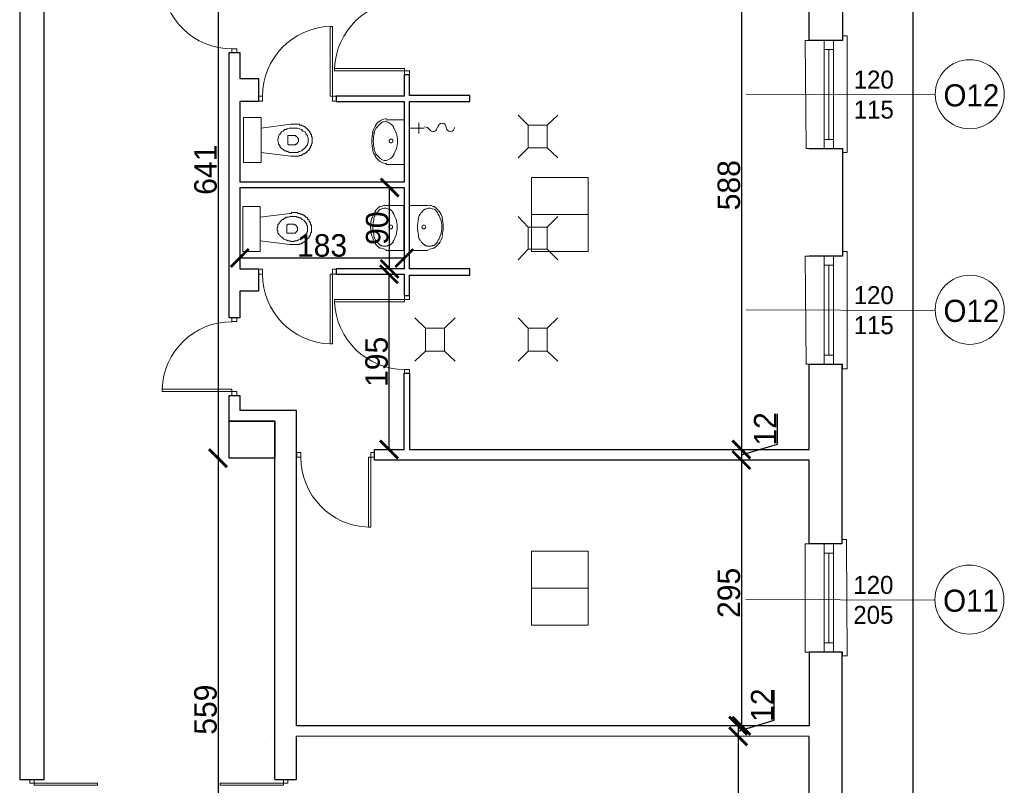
# Model space of a CAD drawing. Header units: centimetres. Extents: x -17621 to 77377, y -18613 to 66.
# Tile 69 of 173: x 9273 to 10368, y -9339 to -8488. Entities that reach past the tile are written whole.
import ezdxf

# ---------------------------------------------------------------- set-up
doc = ezdxf.new("R2010")
doc.units = ezdxf.units.CM
doc.layers.add('0-wymiarowanie rys.CAD', color=5, linetype='Continuous', lineweight=0, true_color=0x0000ff)
for name, color, linetype, lineweight in [('a_drzwi i okna', 2, 'Continuous', 0), ('a_inwentaryzacja', 141, 'Continuous', 0), ('a_wymiarowanie', 211, 'Continuous', 0), ('drzwi', 2, 'Continuous', 0), ('pomieszczenia', 191, 'Continuous', 5)]:
    doc.layers.add(name, color=color, linetype=linetype, lineweight=lineweight)
for name, color, linetype in [('PDF2_A220 ŚCIANY WEWNĘTRZNE', 7, 'Continuous'), ('PDF2_A310 STOLARKA ZEWNĘTRZNA', 7, 'Continuous'), ('PDF2_A720 MEBLE', 7, 'Continuous'), ('PDF2_WYPOSAŻENIE', 7, 'Continuous')]:
    doc.layers.add(name, color=color, linetype=linetype)
doc.styles.add('PDF Century Gothic', font='GOTHIC.TTF')
doc.dimstyles.new('ISO-25', dxfattribs={"dimtxt": 25, "dimasz": 20, "dimexe": 0.6, "dimexo": 0.375, "dimtad": 1, "dimdec": 0, "dimtxsty": 'PDF Century Gothic', "dimblk": 'ARCHTICK', "dimcen": 2.5, "dimadec": 1, "dimazin": 0, "dimtfac": 1, "dimtdec": 0, "dimtmove": 0, "dimatfit": 3, "dimldrblk": 'ARCHTICK', "dimfxl": 2, "dimfxlon": 1, "dimarcsym": 0})

# ---------------------------------------------------------------- blocks, each defined once
blk = doc.blocks.new('_ArchTick')
at = {"color": 0, "linetype": 'ByBlock', "const_width": 0.15}
blk.add_lwpolyline([(-0.5, -0.5), (0.5, 0.5)], dxfattribs=at)
blk = doc.blocks.new('*D202')
at = {"layer": 'a_wymiarowanie', "color": 0, "linetype": 'Continuous', "lineweight": -2, "transparency": 16777216}
for p, q in [((10075.5, -8378), (10076.1, -8378)), ((10075.5, -8378), (10075.5, -8965.6)), ((10075.5, -8965.6), (10076.1, -8965.6))]:
    blk.add_line(p, q, dxfattribs=at)
at = {"layer": 'Defpoints', "color": 0, "linetype": 'Continuous', "transparency": 16777216}
for p in [(10075.3, -8378), (10075.3, -8965.6), (10075.5, -8965.6)]:
    blk.add_point(p, dxfattribs=at)
at = {"layer": 'a_wymiarowanie', "color": 0, "linetype": 'Continuous', "lineweight": -2, "transparency": 16777216, "xscale": 20, "yscale": 20, "zscale": 20}
for p, rotation in [((10075.5, -8378), 90), ((10075.5, -8965.6), 270)]:
    blk.add_blockref('_ArchTick', p, dxfattribs=dict(at, rotation=rotation))
at = {"layer": 'a_wymiarowanie', "color": 0, "linetype": 'Continuous', "lineweight": 0, "transparency": 16777216, "insert": (10061.7, -8671.8), "char_height": 25, "attachment_point": 5, "rotation": 90, "style": 'PDF Century Gothic'}
blk.add_mtext('588', dxfattribs=at)
blk = doc.blocks.new('*D695')
at = {"layer": 'a_wymiarowanie', "color": 0, "linetype": 'Continuous', "lineweight": -2, "transparency": 16777216}
for p, q in [((10115.5, -8959.5), (10115.5, -8925.9)), ((10075.5, -8971.5), (10115.5, -8959.5)), ((10075.5, -8965.6), (10076.1, -8965.6)), ((10075.5, -8965.6), (10075.5, -8977.4)), ((10075.5, -8977.4), (10076.1, -8977.4))]:
    blk.add_line(p, q, dxfattribs=at)
at = {"layer": 'Defpoints', "color": 0, "linetype": 'Continuous', "transparency": 16777216}
for p in [(10075.3, -8965.6), (10075.3, -8977.4), (10075.5, -8977.4)]:
    blk.add_point(p, dxfattribs=at)
at = {"layer": 'a_wymiarowanie', "color": 0, "linetype": 'Continuous', "lineweight": -2, "transparency": 16777216, "xscale": 20, "yscale": 20, "zscale": 20}
for p, rotation in [((10075.5, -8965.6), 90), ((10075.5, -8977.4), 270)]:
    blk.add_blockref('_ArchTick', p, dxfattribs=dict(at, rotation=rotation))
at = {"layer": 'a_wymiarowanie', "color": 0, "linetype": 'Continuous', "lineweight": 0, "transparency": 16777216, "insert": (10102, -8942.7), "char_height": 25, "attachment_point": 5, "rotation": 90, "style": 'PDF Century Gothic'}
blk.add_mtext('12', dxfattribs=at)
blk = doc.blocks.new('*D696')
at = {"layer": 'a_wymiarowanie', "color": 0, "linetype": 'Continuous', "lineweight": -2, "transparency": 16777216}
for p, q in [((10075.5, -8977.4), (10076.1, -8977.4)), ((10075.5, -8977.4), (10075.5, -9272.7)), ((10073.5, -9272.7), (10076.1, -9272.7))]:
    blk.add_line(p, q, dxfattribs=at)
at = {"layer": 'Defpoints', "color": 0, "linetype": 'Continuous', "transparency": 16777216}
for p in [(10075.3, -8977.4), (10071.9, -9272.7), (10075.5, -9272.7)]:
    blk.add_point(p, dxfattribs=at)
at = {"layer": 'a_wymiarowanie', "color": 0, "linetype": 'Continuous', "lineweight": -2, "transparency": 16777216, "xscale": 20, "yscale": 20, "zscale": 20}
for p, rotation in [((10075.5, -8977.4), 90), ((10075.5, -9272.7), 270)]:
    blk.add_blockref('_ArchTick', p, dxfattribs=dict(at, rotation=rotation))
at = {"layer": 'a_wymiarowanie', "color": 0, "linetype": 'Continuous', "lineweight": 0, "transparency": 16777216, "insert": (10061.7, -9125), "char_height": 25, "attachment_point": 5, "rotation": 90, "style": 'PDF Century Gothic'}
blk.add_mtext('295', dxfattribs=at)
blk = doc.blocks.new('*D203')
at = {"layer": 'a_wymiarowanie', "color": 0, "linetype": 'Continuous', "lineweight": -2, "transparency": 16777216}
for p, q in [((10112, -9266.6), (10112, -9233)), ((10072, -9278.6), (10112, -9266.6)), ((10072, -9272.7), (10072.6, -9272.7)), ((10072, -9272.7), (10072, -9284.5)), ((10072, -9284.5), (10072.6, -9284.5))]:
    blk.add_line(p, q, dxfattribs=at)
at = {"layer": 'Defpoints', "color": 0, "linetype": 'Continuous', "transparency": 16777216}
for p in [(10071.9, -9272.7), (10072, -9284.5), (10072, -9284.5)]:
    blk.add_point(p, dxfattribs=at)
at = {"layer": 'a_wymiarowanie', "color": 0, "linetype": 'Continuous', "lineweight": -2, "transparency": 16777216, "xscale": 20, "yscale": 20, "zscale": 20}
for p, rotation in [((10072, -9272.7), 90), ((10072, -9284.5), 270)]:
    blk.add_blockref('_ArchTick', p, dxfattribs=dict(at, rotation=rotation))
at = {"layer": 'a_wymiarowanie', "color": 0, "linetype": 'Continuous', "lineweight": 0, "transparency": 16777216, "insert": (10098.6, -9249.8), "char_height": 25, "attachment_point": 5, "rotation": 90, "style": 'PDF Century Gothic'}
blk.add_mtext('12', dxfattribs=at)
blk = doc.blocks.new('*D697')
at = {"layer": 'a_wymiarowanie', "color": 0, "linetype": 'Continuous', "lineweight": -2, "transparency": 16777216}
for p, q in [((10072, -9284.5), (10072.6, -9284.5)), ((10072, -9284.5), (10072, -10222)), ((10074, -10222), (10071.4, -10222))]:
    blk.add_line(p, q, dxfattribs=at)
at = {"layer": 'Defpoints', "color": 0, "linetype": 'Continuous', "transparency": 16777216}
for p in [(10072, -9284.5), (10072, -10222), (10075.6, -10222)]:
    blk.add_point(p, dxfattribs=at)
at = {"layer": 'a_wymiarowanie', "color": 0, "linetype": 'Continuous', "lineweight": -2, "transparency": 16777216, "xscale": 20, "yscale": 20, "zscale": 20}
for p, rotation in [((10072, -9284.5), 90), ((10072, -10222), 270)]:
    blk.add_blockref('_ArchTick', p, dxfattribs=dict(at, rotation=rotation))
at = {"layer": 'a_wymiarowanie', "color": 0, "linetype": 'Continuous', "lineweight": 0, "transparency": 16777216, "insert": (10058.3, -9753.3), "char_height": 25, "attachment_point": 5, "rotation": 90, "style": 'PDF Century Gothic'}
blk.add_mtext('937', dxfattribs=at)
blk = doc.blocks.new('*D710')
at = {"layer": 'a_wymiarowanie', "color": 0, "linetype": 'Continuous', "lineweight": -2, "transparency": 16777216}
for p, q in [((9495.4, -8334), (9492.8, -8334)), ((9493.4, -8334), (9493.4, -8975.2)), ((9495.4, -8975.2), (9492.8, -8975.2))]:
    blk.add_line(p, q, dxfattribs=at)
at = {"layer": 'Defpoints', "color": 0, "linetype": 'Continuous', "transparency": 16777216}
for p in [(9505.7, -8334), (9493.4, -8975.2), (9505.7, -8975.2)]:
    blk.add_point(p, dxfattribs=at)
at = {"layer": 'a_wymiarowanie', "color": 0, "linetype": 'Continuous', "lineweight": -2, "transparency": 16777216, "xscale": 20, "yscale": 20, "zscale": 20}
for p, rotation in [((9493.4, -8334), 90), ((9493.4, -8975.2), 270)]:
    blk.add_blockref('_ArchTick', p, dxfattribs=dict(at, rotation=rotation))
at = {"layer": 'a_wymiarowanie', "color": 0, "linetype": 'Continuous', "lineweight": 0, "transparency": 16777216, "insert": (9479.6, -8654.6), "char_height": 25, "attachment_point": 5, "rotation": 90, "style": 'PDF Century Gothic'}
blk.add_mtext('641', dxfattribs=at)
blk = doc.blocks.new('*D711')
at = {"layer": 'a_wymiarowanie', "color": 0, "linetype": 'Continuous', "lineweight": -2, "transparency": 16777216}
for p, q in [((9495.4, -8975.2), (9492.8, -8975.2)), ((9493.4, -8975.2), (9493.4, -9534.4)), ((9495.4, -9534.4), (9492.8, -9534.4))]:
    blk.add_line(p, q, dxfattribs=at)
at = {"layer": 'Defpoints', "color": 0, "linetype": 'Continuous', "transparency": 16777216}
for p in [(9505.7, -8975.2), (9493.4, -9534.4), (9505.5, -9534.4)]:
    blk.add_point(p, dxfattribs=at)
at = {"layer": 'a_wymiarowanie', "color": 0, "linetype": 'Continuous', "lineweight": -2, "transparency": 16777216, "xscale": 20, "yscale": 20, "zscale": 20}
for p, rotation in [((9493.4, -8975.2), 90), ((9493.4, -9534.4), 270)]:
    blk.add_blockref('_ArchTick', p, dxfattribs=dict(at, rotation=rotation))
at = {"layer": 'a_wymiarowanie', "color": 0, "linetype": 'Continuous', "lineweight": 0, "transparency": 16777216, "insert": (9479.6, -9254.8), "char_height": 25, "attachment_point": 5, "rotation": 90, "style": 'PDF Century Gothic'}
blk.add_mtext('559', dxfattribs=at)
blk = doc.blocks.new('*D717')
at = {"layer": 'a_wymiarowanie', "color": 0, "linetype": 'Continuous', "lineweight": -2, "transparency": 16777216}
for p, q in [((9517.6, -8750.7), (9517.6, -8753.3)), ((9517.6, -8752.7), (9700.6, -8752.7)), ((9700.6, -8750.7), (9700.6, -8753.3))]:
    blk.add_line(p, q, dxfattribs=at)
at = {"layer": 'Defpoints', "color": 0, "linetype": 'Continuous', "transparency": 16777216}
for p in [(9517.6, -8668.4), (9700.6, -8668.4), (9700.6, -8752.7)]:
    blk.add_point(p, dxfattribs=at)
at = {"layer": 'a_wymiarowanie', "color": 0, "linetype": 'Continuous', "lineweight": -2, "transparency": 16777216, "xscale": 20, "yscale": 20, "zscale": 20, "rotation": 180}
blk.add_blockref('_ArchTick', (9517.6, -8752.7), dxfattribs=at)
at = {"layer": 'a_wymiarowanie', "color": 0, "linetype": 'Continuous', "lineweight": -2, "transparency": 16777216, "xscale": 20, "yscale": 20, "zscale": 20}
blk.add_blockref('_ArchTick', (9700.6, -8752.7), dxfattribs=at)
at = {"layer": 'a_wymiarowanie', "color": 0, "linetype": 'Continuous', "lineweight": 0, "transparency": 16777216, "insert": (9609.1, -8738.9), "char_height": 25, "attachment_point": 5, "style": 'PDF Century Gothic'}
blk.add_mtext('183', dxfattribs=at)
blk = doc.blocks.new('*D718')
at = {"layer": 'a_wymiarowanie', "color": 0, "linetype": 'Continuous', "lineweight": -2, "transparency": 16777216}
for p, q in [((9686.2, -8674.3), (9683.6, -8674.3)), ((9684.2, -8764.9), (9684.2, -8674.3)), ((9686.2, -8764.9), (9683.6, -8764.9))]:
    blk.add_line(p, q, dxfattribs=at)
at = {"layer": 'Defpoints', "color": 0, "linetype": 'Continuous', "transparency": 16777216}
for p in [(9684.2, -8674.3), (9700.6, -8674.3), (9700.6, -8764.9)]:
    blk.add_point(p, dxfattribs=at)
at = {"layer": 'a_wymiarowanie', "color": 0, "linetype": 'Continuous', "lineweight": -2, "transparency": 16777216, "xscale": 20, "yscale": 20, "zscale": 20}
for p, rotation in [((9684.2, -8674.3), 90), ((9684.2, -8764.9), 270)]:
    blk.add_blockref('_ArchTick', p, dxfattribs=dict(at, rotation=rotation))
at = {"layer": 'a_wymiarowanie', "color": 0, "linetype": 'Continuous', "lineweight": 0, "transparency": 16777216, "insert": (9670.5, -8719.6), "char_height": 25, "attachment_point": 5, "rotation": 90, "style": 'PDF Century Gothic'}
blk.add_mtext('90', dxfattribs=at)
blk = doc.blocks.new('*D719')
at = {"layer": 'a_wymiarowanie', "color": 0, "linetype": 'Continuous', "lineweight": -2, "transparency": 16777216}
for p, q in [((9685.6, -8770.8), (9683, -8770.8)), ((9683.6, -8965.6), (9683.6, -8770.8)), ((9685.6, -8965.6), (9683, -8965.6))]:
    blk.add_line(p, q, dxfattribs=at)
at = {"layer": 'Defpoints', "color": 0, "linetype": 'Continuous', "transparency": 16777216}
for p in [(9683.6, -8770.8), (9700.6, -8770.8), (9700.6, -8965.6)]:
    blk.add_point(p, dxfattribs=at)
at = {"layer": 'a_wymiarowanie', "color": 0, "linetype": 'Continuous', "lineweight": -2, "transparency": 16777216, "xscale": 20, "yscale": 20, "zscale": 20}
for p, rotation in [((9683.6, -8770.8), 90), ((9683.6, -8965.6), 270)]:
    blk.add_blockref('_ArchTick', p, dxfattribs=dict(at, rotation=rotation))
at = {"layer": 'a_wymiarowanie', "color": 0, "linetype": 'Continuous', "lineweight": 0, "transparency": 16777216, "insert": (9669.9, -8868.2), "char_height": 25, "attachment_point": 5, "rotation": 90, "style": 'PDF Century Gothic'}
blk.add_mtext('195', dxfattribs=at)
blk = doc.blocks.new('*D1011')
at = {"layer": 'a_wymiarowanie', "color": 0, "linetype": 'Continuous', "lineweight": -2, "transparency": 16777216}
for p, q in [((9504.2, 13.6), (9504.2, 16.2)), ((9504.2, 15.6), (9527.4, 15.6)), ((9527.4, 13.6), (9527.4, 16.2))]:
    blk.add_line(p, q, dxfattribs=at)
at = {"layer": 'Defpoints', "color": 0, "linetype": 'Continuous', "transparency": 16777216}
for p in [(9527.4, 15.6), (9504.2, 0), (9527.4, -10628.4)]:
    blk.add_point(p, dxfattribs=at)
at = {"layer": 'a_wymiarowanie', "color": 0, "linetype": 'Continuous', "lineweight": -2, "transparency": 16777216, "xscale": 20, "yscale": 20, "zscale": 20, "rotation": 180}
blk.add_blockref('_ArchTick', (9504.2, 15.6), dxfattribs=at)
at = {"layer": 'a_wymiarowanie', "color": 0, "linetype": 'Continuous', "lineweight": -2, "transparency": 16777216, "xscale": 20, "yscale": 20, "zscale": 20}
blk.add_blockref('_ArchTick', (9527.4, 15.6), dxfattribs=at)
at = {"layer": 'a_wymiarowanie', "color": 0, "linetype": 'Continuous', "transparency": 16777216, "insert": (9522.5, 49.4), "char_height": 25, "attachment_point": 5, "style": 'PDF Century Gothic'}
blk.add_mtext('23', dxfattribs=at)
blk = doc.blocks.new('*D1066')
at = {"layer": '0-wymiarowanie rys.CAD', "color": 0, "linetype": 'Continuous', "lineweight": -2, "transparency": 16777216}
for p, q in [((10264.5, -6538.2), (10267.1, -6538.2)), ((10266.5, -9755.8), (10266.5, -6538.2)), ((10264.5, -9755.8), (10267.1, -9755.8))]:
    blk.add_line(p, q, dxfattribs=at)
at = {"layer": 'Defpoints', "color": 0, "linetype": 'Continuous', "transparency": 16777216}
for p in [(10187, -6538.2), (10266.5, -6538.2), (10187, -9755.8)]:
    blk.add_point(p, dxfattribs=at)
at = {"layer": '0-wymiarowanie rys.CAD', "color": 0, "linetype": 'Continuous', "lineweight": -2, "transparency": 16777216, "xscale": 20, "yscale": 20, "zscale": 20}
for p, rotation in [((10266.5, -6538.2), 90), ((10266.5, -9755.8), 270)]:
    blk.add_blockref('_ArchTick', p, dxfattribs=dict(at, rotation=rotation))
at = {"layer": '0-wymiarowanie rys.CAD', "color": 0, "linetype": 'Continuous', "transparency": 16777216, "insert": (10252.7, -8147), "char_height": 25, "attachment_point": 5, "rotation": 90, "style": 'PDF Century Gothic'}
blk.add_mtext('3218', dxfattribs=at)

msp = doc.modelspace()

# ---------------------------------------------------------------- linework, layer by layer
at = {"layer": 'a_drzwi i okna'}
for p, q in [((10291.1, -8571.3), (10080.9, -8570.7)), ((10291.1, -8810.9), (10080.9, -8810.3)), ((10290.7, -9133), (10080.5, -9132.5))]:
    msp.add_line(p, q, dxfattribs=at)
for centre in [(10329.5, -8570.7), (10329.5, -8810.3), (10329.1, -9132.4)]:
    msp.add_circle(centre, 38.4, dxfattribs=at)
at = {"layer": 'a_inwentaryzacja', "lineweight": 25}
for p, q in [((9505.7, -8934.2), (9505.7, -8905.5)), ((9505.7, -8905.5), (9517.6, -8905.5)), ((9517.6, -8905.5), (9517.6, -8922.3)), ((9580.7, -8922.3), (9517.6, -8922.3)), ((9556.5, -8934.2), (9505.7, -8934.2)), ((9556.5, -9332.5), (9556.5, -8934.2)), ((10150.8, -9190.8), (10150.8, -9272.7)), ((10150.8, -9272.7), (9580.7, -9272.7))]:
    msp.add_line(p, q, dxfattribs=at)
at = {"layer": 'a_inwentaryzacja', "linetype": 'Continuous', "lineweight": 25}
msp.add_line((9556.5, -9332.5), (9580.7, -9332.5), dxfattribs=at)
at = {"layer": 'a_inwentaryzacja', "lineweight": 25}
for points in [[(9299.9, -6744.8), (9272.8, -6744.8), (9273, -9332.5), (9300.1, -9332.5)], [(9505.7, -8934.2), (9556.5, -8934.2), (9556.5, -8975.2), (9505.7, -8975.2)]]:
    msp.add_lwpolyline(points, close=True, dxfattribs=at)
for points in [[(9700.6, -8378), (9667.6, -8378), (9667.6, -8366.1), (10150.8, -8366.1), (10150.8, -8278.1), (10188.1, -8278.1), (10188.1, -8510.9), (10150.8, -8510.9), (10150.8, -8378), (9706.5, -8378)], [(9517.6, -8674.3), (9517.6, -8764.9), (9538.6, -8764.9), (9538.6, -8789.5), (9517.6, -8789.5), (9517.6, -8819.1), (9505.7, -8819.1), (9505.7, -8524.4), (9517.6, -8524.4), (9517.6, -8553.2), (9538.5, -8553.2), (9538.5, -8578.6), (9517.6, -8578.6), (9517.6, -8668.4)], [(9517.6, -8674.3), (9700.6, -8674.3), (9700.6, -8764.9), (9625, -8764.9), (9625, -8770.8), (9700.6, -8770.8), (9700.6, -8794.5), (9706.5, -8794.5), (9706.5, -8771.7), (9773.4, -8771.7), (9773.4, -8764.9), (9706.5, -8764.9), (9706.5, -8578.6), (9773.4, -8578.6), (9773.4, -8571.9), (9706.5, -8571.9), (9706.5, -8549), (9700.6, -8549), (9700.6, -8572.7), (9625, -8572.7), (9625, -8578.6), (9700.6, -8578.6), (9700.6, -8668.4), (9517.6, -8668.4)], [(10187.2, -8870.7), (10187.2, -9070.5), (10150.8, -9070.5), (10150.8, -8977.4), (9667.6, -8977.4), (9667.6, -8965.6), (9700.6, -8965.6)], [(9700.6, -8965.6), (9700.6, -8880.9), (9706.5, -8880.9), (9706.5, -8965.6)], [(9706.5, -8965.6), (10150.8, -8965.6), (10150.8, -8870.7), (10188.1, -8870.7)], [(9580.7, -9272.7), (9580.7, -8922.3)], [(10187.2, -9190.8), (10187.2, -9370.3), (10150.8, -9370.3), (10150.8, -9284.5), (9580.7, -9284.2), (9580.7, -9284.2), (9580.7, -9284.2)], [(9580.7, -9332.5), (9580.7, -9284.2)]]:
    msp.add_lwpolyline(points, dxfattribs=at)
at = {"layer": 'drzwi'}
for points in [[(9620.7, -8572.9), (9625, -8572.9), (9625, -8578.4), (9620.7, -8578.4), (9620.7, -8572.9), (9618.1, -8572.9), (9618.1, -8495.2), (9620.7, -8495.2), (9620.7, -8572.9)], [(9700.8, -8544.7), (9700.8, -8549), (9706.3, -8549), (9706.3, -8544.7), (9700.8, -8544.7), (9700.8, -8542.1), (9623.1, -8542.1), (9623.1, -8544.7), (9700.8, -8544.7)], [(9620.7, -8770.6), (9625, -8770.6), (9625, -8765.1), (9620.7, -8765.1), (9620.7, -8770.6), (9618.1, -8770.6), (9618.1, -8848.3), (9620.7, -8848.3), (9620.7, -8770.6)], [(9700.8, -8798.8), (9700.8, -8794.5), (9706.3, -8794.5), (9706.3, -8798.8), (9700.8, -8798.8), (9700.8, -8801.4), (9623.1, -8801.4), (9623.1, -8798.8), (9700.8, -8798.8)], [(9508.9, -8901.2), (9508.9, -8905.5), (9514.4, -8905.5), (9514.4, -8901.2), (9508.9, -8901.2), (9508.9, -8898.6), (9431.2, -8898.6), (9431.2, -8901.2), (9508.9, -8901.2)], [(9663.3, -8974.2), (9667.6, -8974.2), (9667.6, -8968.8), (9663.3, -8968.8), (9663.3, -8974.2), (9660.7, -8974.2), (9660.7, -9051.9), (9663.3, -9052), (9663.3, -8974.2)], [(9289, -9336.4), (9289, -9332.5), (9284, -9332.5), (9284, -9336.4), (9289, -9336.4), (9289, -9338.8), (9359.3, -9338.9), (9359.4, -9336.5), (9289, -9336.4)], [(9566.2, -9336.4), (9566.2, -9332.5), (9571.1, -9332.5), (9571.1, -9336.4), (9566.2, -9336.4), (9566.2, -9338.8), (9495.9, -9338.9), (9495.8, -9336.5), (9566.2, -9336.4)]]:
    msp.add_lwpolyline(points, dxfattribs=at)
for points in [[(9508.9, -8520.1), (9508.9, -8524.4), (9514.4, -8524.4), (9514.4, -8520.1)], [(9543, -8572.9), (9538.7, -8572.9), (9538.7, -8578.4), (9543, -8578.4)], [(9543, -8770.6), (9538.7, -8770.6), (9538.7, -8765.1), (9543, -8765.1)], [(9508.9, -8823.4), (9508.9, -8819.1), (9514.4, -8819.1), (9514.4, -8823.4)], [(9700.8, -8876.6), (9700.8, -8880.9), (9706.3, -8880.9), (9706.3, -8876.6)], [(9585.5, -8974.2), (9581.2, -8974.2), (9581.2, -8968.8), (9585.5, -8968.8)]]:
    msp.add_lwpolyline(points, close=True, dxfattribs=at)
for centre, start, end in [((9508.8, -8442.5), 181.8363, 270.1055), ((9700.7, -8544.6), 89.8945, 178.1637), ((9620.6, -8572.8), 91.8363, 180.1055), ((9620.6, -8770.7), 179.8945, 268.1637), ((9700.7, -8798.9), 181.8363, 270.1055), ((9508.8, -8901.1), 89.8945, 178.1637), ((9663.2, -8974.4), 179.8945, 268.1637)]:
    msp.add_arc(centre, 77.6, start, end, dxfattribs=at)
at = {"layer": 'PDF2_A220 ŚCIANY WEWNĘTRZNE', "lineweight": 25}
for p, q in [((10188.1, -9190.8), (10150.8, -9190.8)), ((9553.1, -9284.5), (9553.1, -9284.5))]:
    msp.add_line(p, q, dxfattribs=at)
msp.add_lwpolyline([(10150.8, -8631.1), (10188.1, -8631.1), (10188.1, -8750.5), (10150.8, -8750.5)], dxfattribs=at)
at = {"layer": 'PDF2_A310 STOLARKA ZEWNĘTRZNA', "lineweight": 5}
for points in [[(10147.4, -8631.1), (10188.1, -8631.1), (10188.1, -8635.4), (10193.1, -8635.4), (10193.1, -8510.9), (10193.1, -8505.8), (10188.1, -8505.8), (10188.1, -8510.9), (10146.6, -8510.9)], [(10167.7, -8631.1), (10167.7, -8621), (10167.7, -8521.1), (10167.7, -8510.9), (10177.9, -8510.9), (10177.9, -8521.1), (10177.9, -8621), (10177.9, -8631.1)], [(10147.4, -8870.7), (10188.1, -8870.7), (10188.1, -8875.8), (10193.1, -8875.8), (10193.1, -8750.5), (10193.1, -8745.4), (10188.1, -8745.4), (10188.1, -8750.5), (10146.6, -8750.5)], [(10167.7, -8870.7), (10167.7, -8860.6), (10167.7, -8760.7), (10167.7, -8750.5), (10177.9, -8750.5), (10177.9, -8760.7), (10177.9, -8860.6), (10177.9, -8870.7)], [(10146.6, -9190.8), (10188.1, -9190.8), (10188.1, -9195), (10193.1, -9195), (10192.3, -9070.5), (10192.3, -9065.5), (10187.2, -9065.5), (10187.2, -9070.5), (10146.6, -9070.5)], [(10167.7, -9190.8), (10167.7, -9180.6), (10167.7, -9080.7), (10167.7, -9070.5), (10177.9, -9070.5), (10177.9, -9080.7), (10177.9, -9180.6), (10177.9, -9190.8)]]:
    msp.add_lwpolyline(points, close=True, dxfattribs=at)
for points in [[(10177.9, -8521.1), (10167.7, -8521.1)], [(10172.8, -8621), (10172.8, -8521.1)], [(10177.9, -8621), (10167.7, -8621)], [(10177.9, -8760.7), (10167.7, -8760.7)], [(10172.8, -8860.6), (10172.8, -8760.7)], [(10177.9, -8860.6), (10167.7, -8860.6)], [(10177.9, -9080.7), (10167.7, -9080.7)], [(10172.8, -9180.6), (10172.8, -9080.7)], [(10177.9, -9180.6), (10167.7, -9180.6)]]:
    msp.add_lwpolyline(points, dxfattribs=at)
at = {"layer": 'PDF2_A720 MEBLE', "lineweight": 0}
for points in [[(9541.3, -8596.4), (9541.3, -8646.4), (9521.8, -8646.4), (9521.8, -8596.4)], [(9541.3, -8635.4), (9574.3, -8639.6), (9575.1, -8639.6), (9576, -8639.6), (9576.8, -8639.6), (9577.7, -8639.6), (9578.5, -8639.6), (9579.4, -8639.6), (9580.2, -8639.6), (9581.1, -8639.6), (9581.9, -8639.6), (9582.8, -8639.6), (9583.6, -8639.6), (9583.6, -8638.8), (9584.5, -8638.8), (9585.3, -8638.8), (9586.1, -8638.8), (9586.1, -8637.9), (9587, -8637.9), (9587.8, -8637.9), (9587.8, -8637.1), (9588.7, -8637.1), (9589.5, -8637.1), (9590.4, -8636.2), (9591.2, -8636.2), (9591.2, -8635.4), (9592.1, -8635.4), (9592.1, -8634.5), (9592.9, -8634.5), (9592.9, -8633.7), (9593.8, -8633.7), (9593.8, -8632.8), (9594.6, -8632.8), (9594.6, -8632), (9595.5, -8631.1), (9595.5, -8630.3), (9596.3, -8630.3), (9596.3, -8629.4), (9596.3, -8628.6), (9597.2, -8627.7), (9597.2, -8626.9), (9597.2, -8626.1), (9598, -8625.2), (9598, -8624.4), (9598, -8623.5), (9598, -8622.7), (9598, -8621.8), (9598, -8621), (9598, -8620.1), (9598, -8619.3), (9598, -8618.4), (9597.2, -8617.6), (9597.2, -8616.7), (9597.2, -8615.9), (9597.2, -8615), (9596.3, -8615), (9596.3, -8614.2), (9596.3, -8613.4), (9595.5, -8613.4), (9595.5, -8612.5), (9594.6, -8611.7), (9594.6, -8610.8), (9593.8, -8610.8), (9593.8, -8610), (9592.9, -8610), (9592.9, -8609.1), (9592.1, -8609.1), (9592.1, -8608.3), (9591.2, -8608.3), (9591.2, -8607.4), (9590.4, -8607.4), (9589.5, -8606.6), (9588.7, -8606.6), (9587.8, -8605.7), (9587, -8605.7), (9586.1, -8604.9), (9585.3, -8604.9), (9584.5, -8604.9), (9583.6, -8604), (9582.8, -8604), (9581.9, -8604), (9581.1, -8604), (9580.2, -8604), (9579.4, -8604), (9578.5, -8604), (9577.7, -8604), (9576.8, -8604), (9576, -8604), (9575.1, -8604), (9574.3, -8604), (9541.3, -8608.3)], [(9559.9, -8621.8), (9559.9, -8621), (9560.7, -8619.3), (9560.7, -8618.4), (9560.7, -8617.6), (9561.6, -8615.9), (9562.4, -8615), (9562.4, -8614.2), (9563.3, -8613.4), (9564.1, -8612.5), (9565.8, -8611.7), (9566.7, -8610.8), (9567.5, -8610), (9569.2, -8610), (9570.1, -8609.1), (9570.9, -8609.1), (9572.6, -8608.3), (9574.3, -8608.3), (9575.1, -8608.3), (9576.8, -8608.3), (9577.7, -8608.3), (9579.4, -8608.3), (9581.1, -8608.3), (9581.9, -8608.3), (9583.6, -8609.1), (9584.5, -8609.1), (9586.1, -8610), (9587, -8610.8), (9587.8, -8611.7), (9589.5, -8612.5), (9590.4, -8612.5), (9591.2, -8614.2), (9591.2, -8615), (9592.1, -8615.9), (9592.9, -8616.7), (9592.9, -8617.6), (9593.8, -8619.3), (9593.8, -8620.1), (9593.8, -8621), (9593.8, -8622.7), (9593.8, -8623.5), (9593.8, -8624.4), (9592.9, -8626.1), (9592.9, -8626.9), (9592.1, -8627.7), (9591.2, -8628.6), (9591.2, -8629.4), (9590.4, -8630.3), (9589.5, -8631.1), (9587.8, -8632), (9587, -8632.8), (9586.1, -8633.7), (9584.5, -8634.5), (9583.6, -8634.5), (9581.9, -8635.4), (9581.1, -8635.4), (9579.4, -8635.4), (9577.7, -8635.4), (9576.8, -8635.4), (9575.1, -8635.4), (9574.3, -8635.4), (9572.6, -8635.4), (9570.9, -8634.5), (9570.1, -8634.5), (9569.2, -8633.7), (9567.5, -8633.7), (9566.7, -8632.8), (9565.8, -8632), (9564.1, -8631.1), (9563.3, -8630.3), (9562.4, -8629.4), (9562.4, -8628.6), (9561.6, -8626.9), (9560.7, -8626.1), (9560.7, -8625.2), (9560.7, -8624.4), (9559.9, -8622.7)], [(9570.9, -8621.8), (9570.9, -8618.4), (9570.9, -8617.6), (9570.9, -8616.7), (9571.8, -8616.7), (9572.6, -8616.7), (9577.7, -8616.7), (9578.5, -8616.7), (9579.4, -8616.7), (9580.2, -8617.6), (9581.1, -8617.6), (9581.1, -8618.4), (9581.9, -8618.4), (9581.9, -8619.3), (9582.8, -8620.1), (9582.8, -8621), (9582.8, -8621.8), (9582.8, -8622.7), (9582.8, -8623.5), (9581.9, -8624.4), (9581.9, -8625.2), (9581.1, -8625.2), (9581.1, -8626.1), (9580.2, -8626.1), (9579.4, -8626.1), (9579.4, -8626.9), (9578.5, -8626.9), (9577.7, -8626.9), (9572.6, -8626.9), (9571.8, -8626.9), (9570.9, -8626.1), (9570.9, -8625.2), (9570.9, -8624.4)], [(9540.4, -8695.5), (9540.4, -8745.4), (9521, -8745.4), (9521, -8695.5)], [(9540.4, -8733.6), (9573.4, -8737.8), (9574.3, -8737.8), (9575.1, -8737.8), (9576, -8737.8), (9576.8, -8737.8), (9577.7, -8737.8), (9578.5, -8737.8), (9579.4, -8737.8), (9580.2, -8737.8), (9581.1, -8737.8), (9581.9, -8737.8), (9582.8, -8737.8), (9583.6, -8737.8), (9584.5, -8737), (9585.3, -8737), (9586.1, -8737), (9586.1, -8736.1), (9587, -8736.1), (9587.8, -8736.1), (9587.8, -8735.3), (9588.7, -8735.3), (9589.5, -8735.3), (9589.5, -8734.4), (9590.4, -8734.4), (9590.4, -8733.6), (9591.2, -8733.6), (9592.1, -8732.7), (9592.1, -8731.9), (9592.9, -8731.9), (9592.9, -8731), (9593.8, -8731), (9593.8, -8730.2), (9594.6, -8730.2), (9594.6, -8729.3), (9594.6, -8728.5), (9595.5, -8728.5), (9595.5, -8727.7), (9596.3, -8726.8), (9596.3, -8726), (9596.3, -8725.1), (9597.2, -8724.3), (9597.2, -8723.4), (9597.2, -8722.6), (9597.2, -8721.7), (9597.2, -8720.9), (9597.2, -8720), (9597.2, -8719.2), (9597.2, -8718.3), (9597.2, -8717.5), (9597.2, -8716.6), (9597.2, -8715.8), (9596.3, -8715.8), (9596.3, -8715), (9596.3, -8714.1), (9596.3, -8713.3), (9595.5, -8713.3), (9595.5, -8712.4), (9594.6, -8711.6), (9594.6, -8710.7), (9593.8, -8709.9), (9592.9, -8709), (9592.9, -8708.2), (9592.1, -8708.2), (9592.1, -8707.3), (9591.2, -8707.3), (9590.4, -8706.5), (9589.5, -8705.6), (9588.7, -8705.6), (9588.7, -8704.8), (9587.8, -8704.8), (9587, -8704.8), (9587, -8703.9), (9586.1, -8703.9), (9585.3, -8703.9), (9584.5, -8703.1), (9583.6, -8703.1), (9582.8, -8703.1), (9581.9, -8703.1), (9581.9, -8702.3), (9581.1, -8702.3), (9580.2, -8702.3), (9579.4, -8702.3), (9578.5, -8702.3), (9577.7, -8702.3), (9576.8, -8702.3), (9576, -8702.3), (9575.1, -8702.3), (9575.1, -8703.1), (9574.3, -8703.1), (9573.4, -8703.1), (9540.4, -8707.3)], [(9559.1, -8720), (9559.1, -8719.2), (9559.9, -8718.3), (9559.9, -8716.6), (9559.9, -8715.8), (9560.7, -8715), (9561.6, -8714.1), (9562.4, -8712.4), (9563.3, -8711.6), (9564.1, -8710.7), (9565, -8709.9), (9565.8, -8709.9), (9566.7, -8709), (9568.4, -8708.2), (9569.2, -8707.3), (9570.9, -8707.3), (9571.8, -8707.3), (9573.4, -8706.5), (9574.3, -8706.5), (9576, -8706.5), (9577.7, -8706.5), (9578.5, -8706.5), (9580.2, -8706.5), (9581.1, -8707.3), (9582.8, -8707.3), (9583.6, -8708.2), (9585.3, -8708.2), (9586.1, -8709), (9587, -8709.9), (9588.7, -8710.7), (9589.5, -8711.6), (9590.4, -8712.4), (9591.2, -8713.3), (9591.2, -8714.1), (9592.1, -8715), (9592.1, -8716.6), (9592.9, -8717.5), (9592.9, -8718.3), (9592.9, -8720), (9592.9, -8720.9), (9592.9, -8721.7), (9592.9, -8723.4), (9592.1, -8724.3), (9592.1, -8725.1), (9591.2, -8726), (9591.2, -8727.7), (9590.4, -8728.5), (9589.5, -8729.3), (9588.7, -8730.2), (9587, -8731), (9586.1, -8731.9), (9585.3, -8731.9), (9583.6, -8732.7), (9582.8, -8732.7), (9581.1, -8733.6), (9580.2, -8733.6), (9578.5, -8733.6), (9577.7, -8734.4), (9576, -8734.4), (9574.3, -8734.4), (9573.4, -8733.6), (9571.8, -8733.6), (9570.9, -8733.6), (9569.2, -8732.7), (9568.4, -8732.7), (9566.7, -8731.9), (9565.8, -8731), (9565, -8730.2), (9564.1, -8729.3), (9562.4, -8728.5), (9562.4, -8727.7), (9561.6, -8726.8), (9560.7, -8726), (9559.9, -8725.1), (9559.9, -8723.4), (9559.9, -8722.6), (9559.1, -8721.7)], [(9570.1, -8720), (9570.1, -8717.5), (9570.1, -8716.6), (9570.1, -8715.8), (9570.9, -8715.8), (9570.9, -8715), (9571.8, -8715), (9576.8, -8715), (9577.7, -8715), (9578.5, -8715.8), (9579.4, -8715.8), (9580.2, -8716.6), (9581.1, -8717.5), (9581.1, -8718.3), (9581.9, -8718.3), (9581.9, -8719.2), (9581.9, -8720), (9581.9, -8720.9), (9581.9, -8721.7), (9581.9, -8722.6), (9581.1, -8722.6), (9581.1, -8723.4), (9580.2, -8723.4), (9580.2, -8724.3), (9579.4, -8724.3), (9579.4, -8725.1), (9578.5, -8725.1), (9577.7, -8725.1), (9576.8, -8725.1), (9571.8, -8725.1), (9570.9, -8725.1), (9570.1, -8725.1), (9570.1, -8724.3), (9570.1, -8723.4)]]:
    msp.add_lwpolyline(points, close=True, dxfattribs=at)
for points in [[(9683.4, -8602.3, 0.138479), (9679.2, -8601.1, 0.138478), (9675, -8602.3)], [(9665.7, -8612.8, 0.068248), (9664.4, -8622.7, 0.068273), (9665.7, -8632.6)], [(9667.3, -8613.7, 0.068248), (9666.1, -8622.7, 0.068272), (9667.3, -8631.7)], [(9691.9, -8631.7, 0.068272), (9693.1, -8622.7, 0.068272), (9691.9, -8613.7)], [(9675, -8643.1, 0.138478), (9679.2, -8644.3, 0.138478), (9683.4, -8643.1)], [(9683, -8698.6, 0.138479), (9678.8, -8697.4, 0.138478), (9674.5, -8698.6)], [(9732.5, -8698.6, 0.138478), (9728.3, -8697.4, 0.138478), (9724.1, -8698.6)], [(9664.5, -8708.2, 0.068248), (9663.1, -8718.1, 0.068273), (9664.5, -8728.1)], [(9666.9, -8709.1, 0.068248), (9665.6, -8718.1, 0.068272), (9666.9, -8727.2)], [(9691.5, -8727.2, 0.068272), (9692.7, -8718.2, 0.068272), (9691.5, -8709.1)], [(9716.4, -8709.2, 0.068248), (9715.2, -8718.2, 0.068272), (9716.4, -8727.2)], [(9741, -8727.2, 0.068272), (9742.3, -8718.1, 0.068272), (9741, -8709.1)], [(9742.6, -8728.1, 0.068273), (9743.9, -8718.1, 0.068273), (9742.6, -8708.2)], [(9674.5, -8738.6, 0.138478), (9678.8, -8739.7, 0.138478), (9683, -8738.6)], [(9724.1, -8738.6, 0.138478), (9728.3, -8739.7, 0.138478), (9732.5, -8738.6)]]:
    msp.add_lwpolyline(points, format="xyb", dxfattribs=at)
for points in [[(9680.3, -8599), (9700.6, -8599), (9700.6, -8648.9), (9680.3, -8648.9)], [(9679.9, -8694.4), (9700.2, -8694.4), (9700.2, -8744.3), (9679.9, -8744.3)], [(9726.9, -8694.4), (9706.5, -8694.4), (9706.5, -8744.3), (9726.9, -8744.3)]]:
    msp.add_lwpolyline(points, dxfattribs=at)
for centre in [(9685.9, -8622.7), (9685.5, -8718.2), (9722.4, -8718.2)]:
    msp.add_circle(centre, 2.12, dxfattribs=at)
for centre, radius, start, end in [((9691, -8620.2), 26.7, 145.9791, 164.3756), ((9689.3, -8620.2), 23.3, 145.979, 164.3756), ((9684.3, -8615.9), 19, 121.5345, 145.9791), ((9683.4, -8615.9), 15.7, 121.5344, 145.979), ((9680.9, -8609.2), 11.4, 89.9982, 121.5344), ((9675.8, -8615.9), 15.7, 34.0118, 58.4566), ((9669, -8620.2), 23.3, 15.6153, 34.0119), ((9691, -8625.3), 26.7, 195.6152, 214.0119), ((9689.3, -8625.3), 23.3, 195.6153, 214.0119), ((9684.3, -8629.5), 19, 214.012, 238.4565), ((9683.4, -8629.5), 15.7, 214.0118, 238.4566), ((9675.8, -8629.5), 15.7, 301.5288, 325.9737), ((9669, -8625.3), 23.3, 325.9736, 344.3701), ((9680.9, -8636.3), 11.4, 238.4566, 269.9927), ((9683.8, -8711.4), 19, 121.5345, 145.9791), ((9680.4, -8705.5), 11.4, 89.9982, 121.5344), ((9727.4, -8705.5), 11.4, 58.4711, 90.0072), ((9723.2, -8711.4), 19, 34.0265, 58.471), ((9690.6, -8715.6), 26.7, 145.9791, 164.3756), ((9688.9, -8715.6), 23.3, 145.979, 164.3756), ((9683, -8711.4), 15.7, 121.5344, 145.979), ((9675.4, -8711.4), 15.7, 34.0118, 58.4566), ((9668.6, -8715.6), 23.3, 15.6153, 34.0119), ((9738.4, -8715.6), 23.3, 145.9936, 164.3902), ((9732.5, -8711.4), 15.7, 121.549, 145.9936), ((9724.9, -8711.4), 15.7, 34.0263, 58.4712), ((9718.1, -8715.6), 23.3, 15.6299, 34.0264), ((9717.3, -8715.6), 26.7, 15.6298, 34.0265), ((9688.9, -8721.5), 23.3, 195.6153, 214.0119), ((9668.6, -8721.5), 23.3, 325.9736, 344.3701), ((9738.4, -8721.5), 23.3, 195.6299, 214.0264), ((9718.1, -8721.5), 23.3, 325.9881, 344.3847), ((9690.6, -8721.5), 26.7, 195.6152, 214.0119), ((9683.8, -8725.8), 19, 214.012, 238.4565), ((9683, -8725.8), 15.7, 214.0118, 238.4566), ((9675.4, -8725.8), 15.7, 301.5288, 325.9737), ((9732.5, -8725.8), 15.7, 214.0263, 238.4712), ((9724.9, -8725.8), 15.7, 301.5434, 325.9882), ((9723.2, -8725.8), 19, 301.5435, 325.988), ((9717.3, -8721.5), 26.7, 325.9881, 344.3848), ((9680.4, -8731.7), 11.4, 238.4566, 269.9927), ((9727.4, -8731.7), 11.4, 270.0073, 301.5434)]:
    msp.add_arc(centre, radius, start, end, dxfattribs=at)
at = {"layer": 'PDF2_WYPOSAŻENIE', "lineweight": 18}
for points in [[(9838.4, -8604.9), (9827.4, -8593.9)], [(9859.6, -8604.9), (9871.4, -8593.9)], [(9716.7, -8614.2), (9716.7, -8602.3)], [(9827.4, -8641.3), (9838.4, -8630.3), (9838.4, -8604.9), (9859.6, -8604.9), (9859.6, -8630.3), (9838.4, -8630.3)], [(9722.6, -8608.3), (9706.5, -8608.3)], [(9859.6, -8630.3), (9871.4, -8641.3)], [(9838.4, -8718.3), (9827.4, -8706.5)], [(9859.6, -8718.3), (9871.4, -8706.5)], [(9827.4, -8754.7), (9838.4, -8742.9), (9838.4, -8718.3), (9859.6, -8718.3), (9859.6, -8742.9), (9838.4, -8742.9)], [(9859.6, -8742.9), (9871.4, -8754.7)], [(9724.1, -8830.9), (9712.2, -8819.1)], [(9745.3, -8830.9), (9757.1, -8819.1)], [(9838.4, -8830.9), (9827.4, -8819.1)], [(9859.6, -8830.9), (9871.4, -8819.1)], [(9712.2, -8867.3), (9724.1, -8856.3), (9724.1, -8830.9), (9745.3, -8830.9), (9745.3, -8856.3), (9724.1, -8856.3)], [(9827.4, -8867.3), (9838.4, -8856.3), (9838.4, -8830.9), (9859.6, -8830.9), (9859.6, -8856.3), (9838.4, -8856.3)], [(9745.3, -8856.3), (9757.1, -8867.3)], [(9859.6, -8856.3), (9871.4, -8867.3)]]:
    msp.add_lwpolyline(points, dxfattribs=at)
for points in [[(9723.2, -8607, -0.253673), (9728.6, -8610, 0.746342), (9737.2, -8607.5)], [(9738, -8607.5, -0.999952), (9747.3, -8607.5, 1), (9756.6, -8607.5)]]:
    msp.add_lwpolyline(points, format="xyb", dxfattribs=at)
at = {"layer": 'pomieszczenia'}
for p, q in [((9842, -8704.4), (9905.1, -8704.4)), ((9842, -9119.7), (9905.1, -9119.7))]:
    msp.add_line(p, q, dxfattribs=at)
for points in [[(9842, -8663.2), (9905.1, -8663.2), (9905.1, -8745.5), (9842, -8745.5)], [(9842, -9078.5), (9905.1, -9078.5), (9905.1, -9160.8), (9842, -9160.8)]]:
    msp.add_lwpolyline(points, close=True, dxfattribs=at)

# ---------------------------------------------------------------- texts
at = {"layer": 'a_drzwi i okna', "style": 'PDF Century Gothic'}
for s, width, gutter_width, heights, insert, char_height, attachment_point in [('120\\P115', 179.816, 12.5, [162.8], (10200.4, -8544.4), 20, 1), ('O12', 220.698, 15.3, [199.8], (10300.3, -8584.5), 24.55, 7), ('120\\P115', 179.816, 12.5, [162.8], (10200.4, -8784), 20, 1), ('O12', 220.698, 15.3, [199.8], (10300.3, -8824.1), 24.55, 7), ('120\\P205', 179.816, 12.5, [162.8], (10200, -9106.1), 20, 1), ('O11', 220.698, 15.3, [199.8], (10299.9, -9146.3), 24.55, 7)]:
    msp.add_mtext_dynamic_manual_height_columns(s, width=width, gutter_width=gutter_width, heights=heights, dxfattribs=dict(at, insert=insert, char_height=char_height, attachment_point=attachment_point))

# ---------------------------------------------------------------- dimensions: what is measured, and where the dimension line sits
at = {"layer": '0-wymiarowanie rys.CAD', "linetype": 'Continuous'}
dim = msp.add_linear_dim(base=(10266.5, -6538.2), p1=(10187, -9755.8), p2=(10187, -6538.2), angle=90, dimstyle='ISO-25', dxfattribs=at)
dim.commit()
dim.dimension.update_dxf_attribs({"geometry": '*D1066', "text_midpoint": (10252.7, -8147)})
at = {"layer": 'a_wymiarowanie', "linetype": 'Continuous'}
dim = msp.add_linear_dim(base=(9527.4, 15.6), p1=(9504.2, 0), p2=(9527.4, -10628.4), dimstyle='ISO-25', override={"dimtmove": 1}, dxfattribs=at)
dim.commit()
dim.dimension.update_dxf_attribs({"geometry": '*D1011', "text_midpoint": (9522.5, 49.4)})
at = {"layer": 'a_wymiarowanie', "linetype": 'Continuous', "lineweight": 0}
for base, p1, p2, picture, middle in [((9493.4, -8975.2), (9505.7, -8334), (9505.7, -8975.2), '*D710', (9479.6, -8654.6)), ((10075.5, -8965.6), (10075.3, -8378), (10075.3, -8965.6), '*D202', (10061.7, -8671.8)), ((10075.5, -8977.4), (10075.3, -8965.6), (10075.3, -8977.4), '*D695', (10102, -8958.9)), ((9493.4, -9534.4), (9505.7, -8975.2), (9505.5, -9534.4), '*D711', (9479.6, -9254.8)), ((10075.5, -9272.7), (10075.3, -8977.4), (10071.9, -9272.7), '*D696', (10061.7, -9125)), ((10072, -9284.5), (10071.9, -9272.7), (10072, -9284.5), '*D203', (10098.6, -9266)), ((10072.0186, -10222.0085), (10072.0186, -9284.5274), (10075.5502, -10222.0085), '*D697', (10058.2647, -9753.2679))]:
    dim = msp.add_linear_dim(base=base, p1=p1, p2=p2, angle=90, dimstyle='ISO-25', override={"dimtmove": 1}, dxfattribs=at)
    dim.commit()
    dim.dimension.update_dxf_attribs({"geometry": picture, "text_midpoint": middle})
dim = msp.add_linear_dim(base=(9700.6, -8752.7), p1=(9517.6, -8668.4), p2=(9700.6, -8668.4), dimstyle='ISO-25', dxfattribs=at)
dim.commit()
dim.dimension.update_dxf_attribs({"geometry": '*D717', "text_midpoint": (9609.1, -8738.9)})
dim = msp.add_linear_dim(base=(9684.2, -8674.3), p1=(9700.6, -8764.9), p2=(9700.6, -8674.3), angle=90, text='90', dimstyle='ISO-25', dxfattribs=at)
dim.commit()
dim.dimension.update_dxf_attribs({"geometry": '*D718', "text_midpoint": (9670.5, -8719.6)})
dim = msp.add_linear_dim(base=(9683.6, -8770.8), p1=(9700.6, -8965.6), p2=(9700.6, -8770.8), angle=90, dimstyle='ISO-25', dxfattribs=at)
dim.commit()
dim.dimension.update_dxf_attribs({"geometry": '*D719', "text_midpoint": (9669.9, -8868.2)})

doc.saveas('drawing.dxf')
